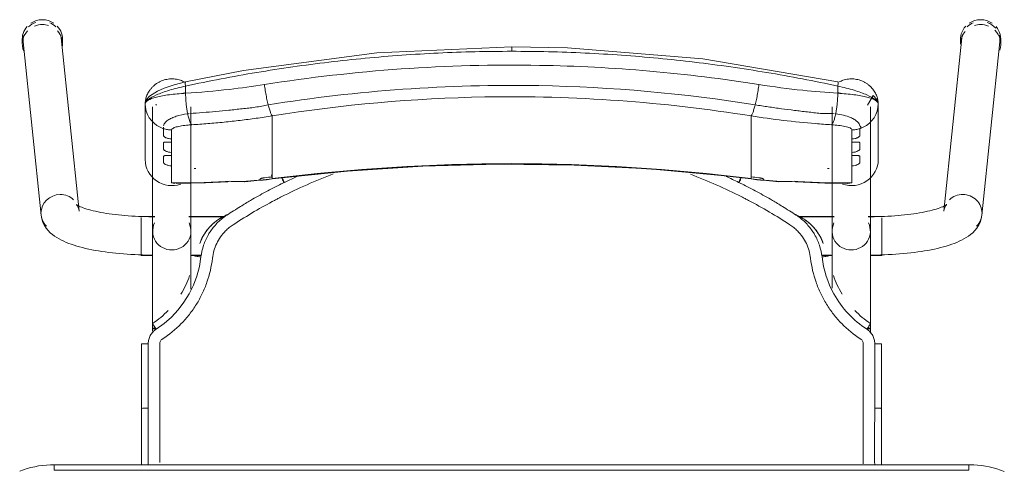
# Model space of a CAD drawing. Header units: metres. Extents: x 3 to 42.2, y -72.9 to -48.7.
# Tile 119 of 189: x 36.784 to 37.316, y -54.584 to -54.341. Entities that reach past the tile are written whole.
import ezdxf

# ---------------------------------------------------------------- set-up
doc = ezdxf.new("R2010")
doc.units = ezdxf.units.M
doc.layers.add('I-FURN', color=7, linetype='Continuous', lineweight=18)

# ---------------------------------------------------------------- blocks, each defined once
blk = doc.blocks.new('ConjuntoParaAlunoTamanho6 - CJA06_ConjuntoParaAlunoTamanho6-V15-1PAV')
at = {"layer": 'I-FURN', "color": 253, "true_color": 0xaaaaaa}
for p, q in [((-0.2643, 0.29456), (-0.2643, 0.29197)), ((-0.2638, 0.29312), (-0.25413, 0.19969)), ((-0.23354, 0.20182), (-0.24321, 0.29526)), ((-0.24254, 0.29197), (-0.24254, 0.29456)), ((0.24321, 0.29526), (0.23354, 0.20182)), ((0.24254, 0.29456), (0.24254, 0.29197)), ((0.25413, 0.19969), (0.2638, 0.29312)), ((0.2643, 0.29197), (0.2643, 0.29456)), ((-0.1979, 0.25969), (-0.1979, 0.22964)), ((-0.19734, 0.2558), (-0.19665, 0.25395)), ((-0.19385, 0.25812), (-0.19385, 0.19097)), ((-0.19207, 0.25896), (-0.19202, 0.25906)), ((-0.19202, 0.25906), (-0.19192, 0.25949)), ((-0.17315, 0.19097), (-0.17315, 0.25812)), ((0.17315, 0.25812), (0.17315, 0.19097)), ((0.19385, 0.19097), (0.19385, 0.25812)), ((0.19685, 0.25395), (0.19754, 0.2558)), ((0.1981, 0.22964), (0.1981, 0.25969)), ((-0.19665, 0.25395), (-0.1957, 0.25221)), ((-0.1957, 0.25221), (-0.19451, 0.25062)), ((-0.17493, 0.25435), (-0.17437, 0.25441)), ((-0.12923, 0.2438), (-0.12923, 0.25317)), ((0.12943, 0.2438), (0.12943, 0.25317)), ((0.17457, 0.25441), (0.17513, 0.25435)), ((0.19471, 0.25062), (0.1959, 0.25221)), ((0.1959, 0.25221), (0.19685, 0.25395)), ((-0.18366, 0.24073), (-0.18366, 0.23904)), ((-0.12923, 0.24214), (-0.12923, 0.2438)), ((-0.12923, 0.24214), (-0.12923, 0.23653)), ((0.12943, 0.24214), (0.12943, 0.2438)), ((0.12943, 0.24214), (0.12943, 0.23653)), ((0.18386, 0.23904), (0.18386, 0.24073)), ((-0.12923, 0.23653), (-0.12923, 0.23486)), ((-0.12923, 0.23486), (-0.12923, 0.22925)), ((0.12943, 0.23653), (0.12943, 0.23486)), ((0.12943, 0.23486), (0.12943, 0.22925)), ((-0.18366, 0.23345), (-0.18366, 0.23176)), ((-0.12923, 0.22925), (-0.12923, 0.22759)), ((0.12943, 0.22759), (0.12943, 0.22925)), ((0.18386, 0.23176), (0.18386, 0.23345)), ((-0.18366, 0.22617), (-0.18366, 0.21701)), ((-0.12923, 0.22759), (-0.12923, 0.22197)), ((0.12943, 0.22759), (0.12943, 0.22197)), ((0.18386, 0.21701), (0.18386, 0.22617)), ((-0.14414, 0.21757), (-0.12926, 0.21915)), ((-0.12923, 0.22197), (-0.12923, 0.22031)), ((-0.11598, 0.22048), (-0.1227, 0.21732)), ((0.12943, 0.22031), (0.12943, 0.22197)), ((0.12946, 0.21915), (0.14434, 0.21757)), ((-0.18366, 0.21701), (-0.1818, 0.21679)), ((0.17944, 0.21689), (0.18173, 0.21678)), ((-0.19271, 0.19894), (-0.2, 0.19894)), ((-0.2, 0.19844), (-0.2, 0.19411)), ((-0.19271, 0.19879), (-0.19385, 0.19879)), ((-0.19385, 0.19879), (-0.19385, 0.19845)), ((-0.19385, 0.19845), (-0.19385, 0.19764)), ((-0.15474, 0.19894), (-0.17429, 0.19894)), ((-0.15494, 0.19879), (-0.17429, 0.19879)), ((0.17429, 0.19894), (0.15474, 0.19894)), ((0.17429, 0.19879), (0.15494, 0.19879)), ((0.2, 0.19894), (0.19271, 0.19894)), ((0.19385, 0.19879), (0.19271, 0.19879)), ((0.19385, 0.19845), (0.19385, 0.19879)), ((0.19385, 0.19764), (0.19385, 0.19845)), ((0.2, 0.1938), (0.2, 0.19814)), ((-0.2, 0.19393), (-0.2, 0.17922)), ((-0.19385, 0.19367), (-0.19385, 0.1916)), ((0.19385, 0.1916), (0.19385, 0.19367)), ((0.2, 0.17794), (0.2, 0.19364)), ((-0.19385, 0.18688), (-0.19385, 0.18582)), ((0.19385, 0.18582), (0.19385, 0.18688)), ((-0.19385, 0.18371), (-0.19385, 0.1851)), ((0.19385, 0.18371), (0.19385, 0.1851)), ((-0.2, 0.17916), (-0.2, 0.17794)), ((-0.2, 0.17794), (-0.19377, 0.17794)), ((-0.19385, 0.17809), (-0.19385, 0.17951)), ((-0.17323, 0.17794), (-0.1676, 0.17794)), ((-0.17268, 0.17809), (-0.16757, 0.17809)), ((0.16757, 0.17809), (0.17268, 0.17809)), ((0.1676, 0.17794), (0.17323, 0.17794)), ((0.19377, 0.17794), (0.2, 0.17794)), ((0.19385, 0.17809), (0.19385, 0.17951)), ((-0.19385, 0.13857), (-0.19385, 0.13695)), ((0.19385, 0.13604), (0.19385, 0.13857)), ((-0.19983, 0.13021), (-0.19982, 0.0953)), ((0.19983, 0.13021), (0.19982, 0.0953)), ((-0.19982, 0.06488), (-0.19982, 0.0953)), ((-0.19982, 0.0953), (-0.19982, 0.09529)), ((-0.19623, 0.09556), (-0.19738, 0.09554)), ((0.19982, 0.06497), (0.19982, 0.0953)), ((0.247, 0.06497), (-0.247, 0.06497)), ((-0.247, 0.06497), (-0.247, 0.06197)), ((0.247, 0.06497), (-0.247, 0.06497)), ((0.247, 0.06497), (0.247, 0.06197))]:
    blk.add_line(p, q, dxfattribs=at)
at = {"layer": 'I-FURN', "color": 253, "true_color": 0xaaaaaa, "flags": 128}
for points in [[(0.0001, 0.2904), (-0.07267, 0.28721), (-0.14486, 0.2777), (-0.17603, 0.27161)], [(0.17623, 0.27161), (0.10331, 0.28398), (0.03018, 0.28985), (0.0001, 0.2904)], [(-0.17603, 0.27161), (-0.18218, 0.26997), (-0.18761, 0.26812), (-0.19131, 0.26652), (-0.19557, 0.2639), (-0.19708, 0.26226), (-0.19765, 0.26113), (-0.1979, 0.25971)], [(-0.17607, 0.26928), (-0.17607, 0.26831), (-0.17607, 0.26734), (-0.17607, 0.26637), (-0.17607, 0.2654)], [(0.17627, 0.2654), (0.17627, 0.26637), (0.17627, 0.26734), (0.17627, 0.26831), (0.17627, 0.26928)], [(0.1981, 0.25971), (0.19792, 0.26092), (0.19739, 0.26208), (0.1954, 0.2642), (0.19227, 0.25896)], [(-0.1979, 0.24468), (-0.1979, 0.2522), (-0.1979, 0.25971)], [(-0.1979, 0.25969), (-0.19776, 0.25773), (-0.19734, 0.2558)], [(-0.1979, 0.25969), (-0.1979, 0.25218), (-0.1979, 0.24467), (-0.1979, 0.23715), (-0.1979, 0.22964)], [(0.19754, 0.2558), (0.19796, 0.25773), (0.1981, 0.25969)], [(0.1981, 0.25971), (0.1981, 0.2522), (0.1981, 0.24468)], [(0.1981, 0.22964), (0.1981, 0.23715), (0.1981, 0.24467), (0.1981, 0.25218), (0.1981, 0.25969)], [(-0.19451, 0.25062), (-0.19311, 0.2492), (-0.19152, 0.24799)], [(0.19172, 0.24799), (0.19331, 0.2492), (0.19471, 0.25062)], [(-0.19152, 0.24799), (-0.18977, 0.24701), (-0.1879, 0.24628)], [(-0.1879, 0.24243), (-0.1879, 0.24339), (-0.1879, 0.24435), (-0.1879, 0.24532), (-0.1879, 0.24628)], [(-0.18366, 0.24561), (-0.18366, 0.24439), (-0.18366, 0.24317), (-0.18366, 0.24195), (-0.18366, 0.24073)], [(0.18386, 0.24073), (0.18386, 0.24195), (0.18386, 0.24317), (0.18386, 0.24439), (0.18386, 0.24561)], [(0.1881, 0.24628), (0.18997, 0.24701), (0.19172, 0.24799)], [(0.1881, 0.24628), (0.1881, 0.24532), (0.1881, 0.24435), (0.1881, 0.24339), (0.1881, 0.24243)], [(-0.1879, 0.23515), (-0.1879, 0.23603), (-0.1879, 0.23692), (-0.1879, 0.2378), (-0.1879, 0.23868)], [(-0.18366, 0.23904), (-0.18366, 0.23764), (-0.18366, 0.23624), (-0.18366, 0.23485), (-0.18366, 0.23345)], [(0.18386, 0.23345), (0.18386, 0.23485), (0.18386, 0.23624), (0.18386, 0.23764), (0.18386, 0.23904)], [(0.1881, 0.23868), (0.1881, 0.2378), (0.1881, 0.23692), (0.1881, 0.23603), (0.1881, 0.23515)], [(-0.1879, 0.22787), (-0.1879, 0.22876), (-0.1879, 0.22964), (-0.1879, 0.23052), (-0.1879, 0.23141)], [(-0.18366, 0.23176), (-0.18366, 0.23036), (-0.18366, 0.22897), (-0.18366, 0.22757), (-0.18366, 0.22617)], [(0.18386, 0.22617), (0.18386, 0.22757), (0.18386, 0.22897), (0.18386, 0.23036), (0.18386, 0.23176)], [(0.1881, 0.23141), (0.1881, 0.23052), (0.1881, 0.22964), (0.1881, 0.22876), (0.1881, 0.22787)], [(-0.12926, 0.21915), (-0.08865, 0.22342), (-0.0479, 0.2261), (-0.00707, 0.22717), (0.03376, 0.22666), (0.07455, 0.22454), (0.11521, 0.22083), (0.12946, 0.21915)], [(-0.1359, 0.2187), (-0.1359, 0.21878), (-0.1359, 0.21886), (-0.1359, 0.21893), (-0.1359, 0.21901)], [(-0.12923, 0.22031), (-0.12923, 0.22007), (-0.12923, 0.21984), (-0.12923, 0.21961), (-0.12923, 0.21937)], [(0.12943, 0.21937), (0.12943, 0.21961), (0.12943, 0.21984), (0.12943, 0.22007), (0.12943, 0.22031)], [(0.1361, 0.21901), (0.1361, 0.21893), (0.1361, 0.21886), (0.1361, 0.21878), (0.1361, 0.2187)], [(-0.18111, 0.21677), (-0.16533, 0.21701), (-0.15331, 0.21761)], [(0.15351, 0.21761), (0.16928, 0.2169), (0.18131, 0.21677)], [(0.18173, 0.21678), (0.18279, 0.21686), (0.18386, 0.21701)], [(-0.23354, 0.20182), (-0.23373, 0.20287), (-0.23403, 0.20376), (-0.23437, 0.20445), (-0.23469, 0.20492), (-0.23492, 0.20521), (-0.23505, 0.20534), (-0.23507, 0.20536)], [(-0.23507, 0.20536), (-0.23501, 0.20531), (-0.23482, 0.20518), (-0.23451, 0.20499), (-0.23408, 0.20476), (-0.23355, 0.20449), (-0.23291, 0.2042), (-0.23217, 0.20389), (-0.23133, 0.20358), (-0.23041, 0.20326), (-0.22941, 0.20294), (-0.22832, 0.20262), (-0.22717, 0.2023), (-0.22594, 0.20199), (-0.22464, 0.20169), (-0.22328, 0.2014), (-0.22186, 0.20112), (-0.22039, 0.20086), (-0.21886, 0.2006), (-0.21729, 0.20036), (-0.21567, 0.20014), (-0.214, 0.19993), (-0.2123, 0.19973), (-0.21057, 0.19956), (-0.2088, 0.1994), (-0.207, 0.19926), (-0.20518, 0.19913), (-0.20334, 0.19903), (-0.20148, 0.19894), (-0.19961, 0.19888), (-0.19772, 0.19883), (-0.19583, 0.1988), (-0.19394, 0.19879), (-0.19385, 0.19879)], [(0.23507, 0.20536), (0.23501, 0.20531), (0.23482, 0.20518), (0.23451, 0.20499), (0.23408, 0.20476), (0.23355, 0.20449), (0.23291, 0.2042), (0.23217, 0.20389), (0.23133, 0.20358), (0.23041, 0.20326), (0.22941, 0.20294), (0.22832, 0.20262), (0.22717, 0.2023), (0.22594, 0.20199), (0.22464, 0.20169), (0.22328, 0.2014), (0.22186, 0.20112), (0.22039, 0.20086), (0.21886, 0.2006), (0.21729, 0.20036), (0.21567, 0.20014), (0.214, 0.19993), (0.2123, 0.19973), (0.21057, 0.19956), (0.2088, 0.1994), (0.207, 0.19926), (0.20518, 0.19913), (0.20334, 0.19903), (0.20148, 0.19894), (0.19961, 0.19888), (0.19772, 0.19883), (0.19583, 0.1988), (0.19394, 0.19879), (0.19385, 0.19879)], [(0.23354, 0.20182), (0.23373, 0.20287), (0.23403, 0.20376), (0.23437, 0.20445), (0.23469, 0.20492), (0.23492, 0.20521), (0.23505, 0.20534), (0.23507, 0.20536)], [(-0.25413, 0.19969), (-0.25375, 0.19762), (-0.25311, 0.19572), (-0.25226, 0.19403), (-0.25129, 0.19256), (-0.25023, 0.19128), (-0.24913, 0.19017), (-0.24799, 0.18919), (-0.24683, 0.18832), (-0.24563, 0.18753), (-0.24441, 0.18681), (-0.24316, 0.18615), (-0.24188, 0.18553), (-0.24055, 0.18496), (-0.23919, 0.18441), (-0.23778, 0.1839), (-0.23633, 0.18341), (-0.23483, 0.18295), (-0.2333, 0.18251), (-0.23171, 0.1821), (-0.23008, 0.1817), (-0.22841, 0.18133), (-0.2267, 0.18098), (-0.22495, 0.18064), (-0.22315, 0.18033), (-0.22132, 0.18004), (-0.21946, 0.17976), (-0.21756, 0.17951), (-0.21562, 0.17928), (-0.21366, 0.17906), (-0.21168, 0.17887), (-0.20967, 0.1787), (-0.20763, 0.17855), (-0.20558, 0.17842), (-0.20352, 0.17831), (-0.20144, 0.17823), (-0.19935, 0.17816), (-0.19725, 0.17811), (-0.19515, 0.17809), (-0.19385, 0.17809)], [(0.25413, 0.19969), (0.25375, 0.19762), (0.25311, 0.19572), (0.25226, 0.19403), (0.25129, 0.19256), (0.25023, 0.19128), (0.24913, 0.19017), (0.24799, 0.18919), (0.24683, 0.18832), (0.24563, 0.18753), (0.24441, 0.18681), (0.24316, 0.18615), (0.24188, 0.18553), (0.24055, 0.18496), (0.23919, 0.18441), (0.23778, 0.1839), (0.23633, 0.18341), (0.23483, 0.18295), (0.2333, 0.18251), (0.23171, 0.1821), (0.23008, 0.1817), (0.22841, 0.18133), (0.2267, 0.18098), (0.22495, 0.18064), (0.22315, 0.18033), (0.22132, 0.18004), (0.21946, 0.17976), (0.21756, 0.17951), (0.21562, 0.17928), (0.21366, 0.17906), (0.21168, 0.17887), (0.20967, 0.1787), (0.20763, 0.17855), (0.20558, 0.17842), (0.20352, 0.17831), (0.20144, 0.17823), (0.19935, 0.17816), (0.19725, 0.17811), (0.19515, 0.17809), (0.19385, 0.17809)], [(-0.19385, 0.13857), (-0.19385, 0.14057), (-0.19385, 0.14257), (-0.19385, 0.14457), (-0.19385, 0.14656), (-0.19385, 0.14855), (-0.19385, 0.15053), (-0.19385, 0.15249), (-0.19385, 0.15444), (-0.19385, 0.15637), (-0.19385, 0.15827), (-0.19385, 0.16015), (-0.19385, 0.162), (-0.19385, 0.16382), (-0.19385, 0.1656), (-0.19385, 0.16735), (-0.19385, 0.16905), (-0.19385, 0.17071), (-0.19385, 0.17233), (-0.19385, 0.1739), (-0.19385, 0.17541), (-0.19385, 0.17687), (-0.19385, 0.17828), (-0.19385, 0.17963), (-0.19385, 0.18092), (-0.19385, 0.18215), (-0.19385, 0.18331), (-0.19385, 0.18441), (-0.19385, 0.18544), (-0.19385, 0.1864), (-0.19385, 0.18729), (-0.19385, 0.1881), (-0.19385, 0.18885), (-0.19385, 0.18951), (-0.19385, 0.19011), (-0.19385, 0.19062), (-0.19385, 0.19097)], [(-0.17315, 0.19097), (-0.17315, 0.19051), (-0.17315, 0.18998), (-0.17315, 0.18937), (-0.17315, 0.18869), (-0.17315, 0.18793), (-0.17315, 0.1871), (-0.17315, 0.18619), (-0.17315, 0.18522), (-0.17315, 0.18417), (-0.17315, 0.18306), (-0.17315, 0.18188), (-0.17315, 0.18064), (-0.17315, 0.17934), (-0.17315, 0.17798), (-0.17315, 0.17656), (-0.17315, 0.17508), (-0.17315, 0.17355), (-0.17315, 0.17198), (-0.17315, 0.17035), (-0.17315, 0.16868), (-0.17315, 0.16696), (-0.17315, 0.16521), (-0.17315, 0.16342), (-0.17315, 0.16159), (-0.17315, 0.15974)], [(0.17315, 0.16015), (0.17315, 0.162), (0.17315, 0.16382), (0.17315, 0.1656), (0.17315, 0.16735), (0.17315, 0.16905), (0.17315, 0.17071), (0.17315, 0.17233), (0.17315, 0.1739), (0.17315, 0.17541), (0.17315, 0.17687), (0.17315, 0.17828), (0.17315, 0.17963), (0.17315, 0.18092), (0.17315, 0.18215), (0.17315, 0.18331), (0.17315, 0.18441), (0.17315, 0.18544), (0.17315, 0.1864), (0.17315, 0.18729), (0.17315, 0.1881), (0.17315, 0.18885), (0.17315, 0.18951), (0.17315, 0.19011), (0.17315, 0.19062), (0.17315, 0.19097)], [(0.19385, 0.19097), (0.19385, 0.19051), (0.19385, 0.18998), (0.19385, 0.18937), (0.19385, 0.18869), (0.19385, 0.18793), (0.19385, 0.1871), (0.19385, 0.18619), (0.19385, 0.18522), (0.19385, 0.18417), (0.19385, 0.18306), (0.19385, 0.18188), (0.19385, 0.18064), (0.19385, 0.17934), (0.19385, 0.17798), (0.19385, 0.17656), (0.19385, 0.17508), (0.19385, 0.17355), (0.19385, 0.17198), (0.19385, 0.17035), (0.19385, 0.16868), (0.19385, 0.16696), (0.19385, 0.16521), (0.19385, 0.16342), (0.19385, 0.16159), (0.19385, 0.15974), (0.19385, 0.15785), (0.19385, 0.15594), (0.19385, 0.15401), (0.19385, 0.15206), (0.19385, 0.15009), (0.19385, 0.14811), (0.19385, 0.14612), (0.19385, 0.14413), (0.19385, 0.14213), (0.19385, 0.14013), (0.19385, 0.13857)], [(-0.16841, 0.18438), (-0.16841, 0.18437), (-0.16841, 0.18435), (-0.16841, 0.18434), (-0.16841, 0.18432)], [(0.16841, 0.18432), (0.16841, 0.18434), (0.16841, 0.18435), (0.16841, 0.18437), (0.16841, 0.18438)], [(-0.16774, 0.17706), (-0.16861, 0.17188), (-0.16997, 0.16679), (-0.17181, 0.16185), (-0.17415, 0.15713), (-0.17693, 0.15265), (-0.18013, 0.14846), (-0.18374, 0.14461), (-0.18771, 0.14113), (-0.19199, 0.13805)], [(-0.19623, 0.13025), (-0.19623, 0.12331), (-0.19623, 0.11637), (-0.19623, 0.10942), (-0.19623, 0.10249), (-0.19623, 0.09556)], [(0.19623, 0.13025), (0.19623, 0.12639), (0.19623, 0.12254), (0.19623, 0.11868), (0.19623, 0.11483), (0.19623, 0.11097), (0.19623, 0.10712), (0.19623, 0.10327), (0.19623, 0.09941), (0.19623, 0.09556)], [(-0.19738, 0.09554), (-0.19841, 0.0955), (-0.1992, 0.09544), (-0.19969, 0.09537), (-0.19982, 0.0953)], [(-0.247, 0.06497), (-0.24912, 0.06492), (-0.25124, 0.0648), (-0.25334, 0.06459), (-0.25544, 0.06429), (-0.25753, 0.06391), (-0.2596, 0.06345), (-0.26165, 0.0629), (-0.26367, 0.06228), (-0.26567, 0.06157)], [(0.2662, 0.06136), (0.26421, 0.06209), (0.2622, 0.06274), (0.26015, 0.06331), (0.25809, 0.06379), (0.25601, 0.0642), (0.25391, 0.06451), (0.25181, 0.06475), (0.24969, 0.0649), (0.24757, 0.06496), (0.247, 0.06497)], [(0.247, 0.06197), (0.1235, 0.06197), (0, 0.06197), (-0.1235, 0.06197), (-0.247, 0.06197)], [(-0.247, 0.06197), (-0.1235, 0.06197), (0, 0.06197), (0.1235, 0.06197), (0.247, 0.06197)]]:
    blk.add_lwpolyline(points, dxfattribs=at)
at = {"layer": 'I-FURN', "color": 253, "true_color": 0xaaaaaa}
for centre, major_axis, ratio, start_param, end_param in [((-0.25351, 0.29419), (0.01029, 0.00107), 0.967158, 1.815725, 2.256389), ((-0.25342, 0.29456), (0.01088, 0), 0.965926, 1.570796, 2.185058), ((-0.25342, 0.29456), (0.01088, 0), 0.965926, 0.959427, 1.570796), ((-0.25351, 0.29419), (0.01029, 0.00107), 0.967158, 0.685592, 1.060105), ((0.25351, 0.29419), (-0.01029, 0.00107), 0.967158, 5.223081, 5.597593), ((0.25342, 0.29456), (0.01088, 0), 0.965926, 1.570796, 2.182166), ((0.25342, 0.29456), (-0.01088, 0), 0.965926, 4.098128, 4.712389), ((0.25351, 0.29419), (-0.01029, 0.00107), 0.967158, 3.921544, 4.46746), ((-0.25342, 0.29197), (0.01088, 0), 0.965926, 2.404268, 3.526261), ((-0.25342, 0.29456), (0.01088, 0), 0.965926, 2.438822, 3.243525), ((-0.25342, 0.29197), (0.01088, 0), 0.965926, 1.570796, 1.965237), ((-0.25342, 0.29197), (0.01088, 0), 0.965926, 1.257624, 1.559899), ((-0.25342, 0.29456), (0.01088, 0), 0.965926, 6.170166, 7.020457), ((-0.25342, 0.29197), (0.01088, 0), 0.965926, 6.182855, 7.015454), ((0.25342, 0.29456), (0.01088, 0), 0.965926, 2.404321, 3.312013), ((0.25342, 0.29197), (0.01088, 0), 0.965926, 2.446266, 3.141593), ((0.25342, 0.29197), (0.01088, 0), 0.965926, 1.581694, 1.883969), ((0.25342, 0.29197), (0.01088, 0), 0.965926, 1.176355, 1.570796), ((0.25342, 0.29197), (0.01088, 0), 0.965926, 5.959867, 7.062609), ((0.25342, 0.29456), (0.01088, 0), 0.965926, 6.052088, 6.985956), ((-0.25351, 0.29419), (0.01029, 0.00107), 0.967158, 2.780211, 3.141593), ((-0.25351, 0.29419), (0.01029, 0.00107), 0.967158, 6.18338, 6.464028), ((0.25351, 0.29419), (-0.01029, 0.00107), 0.967158, 6.102343, 6.382991), ((0.25351, 0.29419), (-0.01029, 0.00107), 0.967158, 3.141593, 3.502975), ((-0.1835, 0.22964), (-0.0144, 0), 0.978148, 0, 1.909658), ((0.0001, -0.77159), (1.0211, 0), 0.978148, 1.443771, 1.697822), ((0.0001, -0.77117), (1.0209, 0), 0.978148, 1.443771, 1.697822), ((0.1837, 0.22964), (0.0144, 0), 0.978148, 4.362105, 6.283185), ((-0.17927, 0.60128), (0.385, 0), 0.978148, 4.732926, 4.735013), ((0.17947, 0.60128), (0.385, 0), 0.978148, 4.689765, 4.691852), ((-0.17927, 0.60263), (0.395, 0), 0.978148, 4.801491, 4.822541), ((-0.17927, 0.60356), (0.395, 0), 0.978148, 4.828782, 4.839414), ((-0.17927, 0.60221), (0.3948, 0), 0.978148, 4.828842, 4.839414), ((-0.1305, 0.22908), (-0.00124, 0.00992), 0.026339, 2.463316, 2.789234), ((0.17947, 0.60356), (0.395, 0), 0.978148, 4.585364, 4.595996), ((0.17947, 0.60221), (0.3948, 0), 0.978148, 4.585364, 4.595936), ((0.17947, 0.60263), (0.395, 0), 0.978148, 4.602237, 4.623287), ((-0.17927, 0.60336), (0.395, 0), 0.978148, 4.701279, 4.780293), ((-0.14501, 0.22754), (-0.00087, 0.00996), 0.018501, 2.957526, 3.350225), ((0.14521, 0.22754), (0.00087, 0.00996), 0.018501, 2.93296, 3.325659), ((0.17947, 0.60336), (0.395, 0), 0.978148, 4.644485, 4.723499), ((-0.24383, 0.20075), (0.01029, 0.00107), 0.967158, 1.470991, 3.041787), ((-0.24383, 0.20075), (0.01029, 0.00107), 0.967158, 0.685592, 1.470991), ((0.24383, 0.20075), (-0.01029, 0.00107), 0.967158, 4.812195, 5.597593), ((0.24383, 0.20075), (-0.01029, 0.00107), 0.967158, 3.241398, 4.812195), ((-0.24383, 0.20075), (0.01029, 0.00107), 0.967158, 3.041787, 3.827185), ((0.24383, 0.20075), (-0.01029, 0.00107), 0.967158, 2.456, 3.241398), ((-0.1835, 0.19097), (0.01035, 0), 0.978148, 2.686587, 4.712389), ((-0.1835, 0.19097), (0.01035, 0), 0.978148, 4.712389, 6.738191), ((0.1835, 0.19097), (0.01035, 0), 0.978148, 2.686587, 4.712389), ((0.1835, 0.19097), (0.01035, 0), 0.978148, 4.712389, 6.738191), ((-0.1835, 0.13857), (0.01035, 0), 0.069756, 2.648425, 3.665191), ((0.1835, 0.13857), (0.01035, 0), 0.069756, 5.759587, 6.776353)]:
    blk.add_ellipse(centre, major_axis=major_axis, ratio=ratio, start_param=start_param, end_param=end_param, dxfattribs=at)
for points in [[(-0.01972, 0.28779), (-0.02633, 0.28763), (-0.03293, 0.2874), (-0.03953, 0.28708)], [(0.0001, 0.28802), (-0.00651, 0.28802), (-0.01312, 0.28795), (-0.01972, 0.28779)], [(0.0001, 0.29036), (0.0001, 0.29029), (0.0001, 0.29001), (0.0001, 0.28916), (0.0001, 0.28841), (0.0001, 0.28802)], [(0.01992, 0.28779), (0.01332, 0.28795), (0.00671, 0.28802), (0.0001, 0.28802)], [(0.03973, 0.28708), (0.03313, 0.2874), (0.02653, 0.28763), (0.01992, 0.28779)], [(-0.09864, 0.28217), (-0.10517, 0.28139), (-0.11169, 0.28054), (-0.11819, 0.27961)], [(-0.07901, 0.28427), (-0.08557, 0.28365), (-0.09211, 0.28295), (-0.09864, 0.28217)], [(-0.05929, 0.28591), (-0.06588, 0.28544), (-0.07245, 0.28489), (-0.07901, 0.28427)], [(-0.03953, 0.28708), (-0.04612, 0.28677), (-0.05271, 0.28638), (-0.05929, 0.28591)], [(0.0595, 0.28591), (0.05292, 0.28638), (0.04633, 0.28677), (0.03973, 0.28708)], [(0.07921, 0.28427), (0.07265, 0.28489), (0.06608, 0.28544), (0.0595, 0.28591)], [(0.09885, 0.28217), (0.09232, 0.28294), (0.08577, 0.28365), (0.07921, 0.28427)], [(0.11839, 0.27961), (0.11189, 0.28054), (0.10538, 0.28139), (0.09885, 0.28217)], [(-0.13762, 0.27661), (-0.14407, 0.27553), (-0.15051, 0.27438), (-0.15692, 0.27316)], [(-0.11819, 0.27961), (-0.12468, 0.27869), (-0.13116, 0.27768), (-0.13762, 0.27661)], [(0.13782, 0.27661), (0.13136, 0.27768), (0.12489, 0.27868), (0.11839, 0.27961)], [(0.15712, 0.27316), (0.15071, 0.27438), (0.14427, 0.27553), (0.13782, 0.27661)], [(-0.15692, 0.27316), (-0.16332, 0.27194), (-0.16971, 0.27065), (-0.17607, 0.26928)], [(0.17627, 0.26928), (0.16991, 0.27065), (0.16353, 0.27194), (0.15712, 0.27316)], [(0.17627, 0.26928), (0.17633, 0.26966), (0.17642, 0.27037), (0.17644, 0.2712), (0.17636, 0.27149), (0.1763, 0.27156)], [(-0.13346, 0.2701), (-0.13339, 0.26956), (-0.13324, 0.26848), (-0.133, 0.26684), (-0.13272, 0.2652), (-0.13242, 0.26359), (-0.13211, 0.26203), (-0.13178, 0.26053), (-0.13155, 0.25959), (-0.13144, 0.25914)], [(0.13164, 0.25914), (0.13175, 0.25959), (0.13198, 0.26053), (0.13231, 0.26203), (0.13262, 0.26359), (0.13292, 0.2652), (0.1332, 0.26684), (0.13344, 0.26848), (0.13359, 0.26956), (0.13366, 0.2701)], [(-0.17607, 0.2654), (-0.17914, 0.26523), (-0.18504, 0.2647), (-0.19219, 0.26337), (-0.19682, 0.26165), (-0.1979, 0.26035), (-0.1979, 0.25969)], [(-0.17609, 0.26577), (-0.17669, 0.26561), (-0.17729, 0.26545), (-0.17789, 0.26529)], [(-0.17607, 0.2654), (-0.17606, 0.26498), (-0.17604, 0.26413), (-0.17598, 0.26285), (-0.1759, 0.26156), (-0.17579, 0.26028), (-0.17566, 0.25902), (-0.17551, 0.25778), (-0.17533, 0.25659), (-0.17514, 0.25544), (-0.175, 0.25471), (-0.17493, 0.25435)], [(0.17513, 0.25435), (0.1752, 0.25471), (0.17534, 0.25544), (0.17553, 0.25659), (0.17571, 0.25778), (0.17586, 0.25902), (0.17599, 0.26028), (0.1761, 0.26156), (0.17618, 0.26285), (0.17624, 0.26413), (0.17626, 0.26498), (0.17627, 0.2654)], [(0.1981, 0.25969), (0.1981, 0.26035), (0.19703, 0.26165), (0.19239, 0.26338), (0.18523, 0.2647), (0.17934, 0.26523), (0.17627, 0.2654)], [(0.17811, 0.26528), (0.17751, 0.26545), (0.1769, 0.26561), (0.17629, 0.26577)], [(-0.12923, 0.25317), (-0.12932, 0.25327), (-0.1295, 0.25353), (-0.1298, 0.25409), (-0.13011, 0.25481), (-0.13044, 0.25568), (-0.13077, 0.2567), (-0.1311, 0.25786), (-0.13133, 0.2587), (-0.13144, 0.25914)], [(0.12943, 0.25317), (0.12952, 0.25327), (0.1297, 0.25353), (0.13, 0.25409), (0.13031, 0.25481), (0.13064, 0.25568), (0.13097, 0.2567), (0.1313, 0.25786), (0.13153, 0.2587), (0.13164, 0.25914)], [(-0.17493, 0.25435), (-0.17484, 0.25392), (-0.17465, 0.25308), (-0.17435, 0.25195), (-0.17403, 0.25093), (-0.17369, 0.25006), (-0.17335, 0.24934), (-0.173, 0.24877), (-0.17277, 0.2485), (-0.17265, 0.2484)], [(-0.15095, 0.25026), (-0.1524, 0.2501), (-0.15385, 0.24995), (-0.1553, 0.2498)], [(-0.14661, 0.25076), (-0.14806, 0.25058), (-0.14951, 0.25042), (-0.15095, 0.25026)], [(-0.14226, 0.2513), (-0.14371, 0.25111), (-0.14516, 0.25093), (-0.14661, 0.25076)], [(0.17285, 0.2484), (0.17297, 0.2485), (0.1732, 0.24877), (0.17355, 0.24934), (0.17389, 0.25006), (0.17423, 0.25093), (0.17455, 0.25195), (0.17485, 0.25308), (0.17504, 0.25392), (0.17513, 0.25435)], [(-0.1879, 0.24628), (-0.18756, 0.24617), (-0.18687, 0.24599), (-0.18581, 0.24578), (-0.18474, 0.24565), (-0.18402, 0.24561), (-0.18366, 0.24561)], [(-0.16398, 0.24902), (-0.16687, 0.24878), (-0.16977, 0.24858), (-0.17265, 0.2484)], [(-0.15964, 0.24939), (-0.16109, 0.24926), (-0.16254, 0.24913), (-0.16398, 0.24902)], [(-0.1553, 0.2498), (-0.15675, 0.24966), (-0.15819, 0.24952), (-0.15964, 0.24939)], [(0.18386, 0.24561), (0.18422, 0.24561), (0.18494, 0.24565), (0.18601, 0.24578), (0.18707, 0.24599), (0.18776, 0.24617), (0.1881, 0.24628)], [(-0.1359, 0.21901), (-0.1359, 0.21905), (-0.13586, 0.21912), (-0.13573, 0.21923), (-0.13549, 0.21935), (-0.13518, 0.21946), (-0.13479, 0.21957), (-0.13436, 0.21967), (-0.1339, 0.21974), (-0.13357, 0.21979), (-0.1334, 0.21981)], [(-0.13585, 0.2186), (-0.13587, 0.21862), (-0.13589, 0.21865), (-0.1359, 0.21868), (-0.1359, 0.2187)], [(-0.09625, 0.22184), (-0.10584, 0.21825), (-0.1152, 0.21414), (-0.12434, 0.2095)], [(-0.12335, 0.21813), (-0.12356, 0.21856), (-0.12377, 0.21898), (-0.12395, 0.21936)], [(-0.12289, 0.21723), (-0.12304, 0.21753), (-0.12319, 0.21783), (-0.12334, 0.21813)], [(0.12434, 0.2095), (0.11529, 0.21408), (0.10607, 0.21814), (0.09666, 0.22168)], [(0.11594, 0.2205), (0.11821, 0.21947), (0.12046, 0.21841), (0.1227, 0.21732)], [(0.1227, 0.21732), (0.12291, 0.21776), (0.12336, 0.21866), (0.12377, 0.21945), (0.12395, 0.2198)], [(0.12334, 0.21813), (0.12319, 0.21783), (0.12304, 0.21753), (0.12289, 0.21723)], [(0.12395, 0.21936), (0.12377, 0.21898), (0.12356, 0.21856), (0.12335, 0.21813)], [(0.1336, 0.21981), (0.13377, 0.21979), (0.1341, 0.21974), (0.13456, 0.21967), (0.13499, 0.21957), (0.13538, 0.21946), (0.13569, 0.21935), (0.13593, 0.21923), (0.13606, 0.21912), (0.1361, 0.21905), (0.1361, 0.21901)], [(0.1361, 0.2187), (0.1361, 0.21868), (0.13609, 0.21865), (0.13607, 0.21862), (0.13605, 0.2186)], [(-0.15397, 0.21772), (-0.15349, 0.21752), (-0.153, 0.21758), (-0.15247, 0.21788)], [(-0.15247, 0.21788), (-0.15113, 0.21782), (-0.1484, 0.21775), (-0.14556, 0.21776), (-0.14412, 0.21779)], [(-0.12436, 0.21651), (-0.12717, 0.21512), (-0.13276, 0.21224), (-0.13826, 0.20916), (-0.14098, 0.20758)], [(-0.1227, 0.21732), (-0.12297, 0.21719), (-0.12353, 0.21692), (-0.12408, 0.21665), (-0.12436, 0.21651)], [(0.12436, 0.21651), (0.12408, 0.21665), (0.12353, 0.21692), (0.12297, 0.21719), (0.1227, 0.21732)], [(0.14098, 0.20758), (0.13826, 0.20916), (0.13276, 0.21224), (0.12717, 0.21512), (0.12436, 0.21651)], [(0.14432, 0.21779), (0.14576, 0.21776), (0.1486, 0.21775), (0.15133, 0.21782), (0.15267, 0.21788)], [(0.15267, 0.21788), (0.1532, 0.21758), (0.15369, 0.21752), (0.15417, 0.21772)], [(-0.12798, 0.20762), (-0.13157, 0.20574), (-0.13889, 0.20168), (-0.14651, 0.19698), (-0.1504, 0.19445)], [(-0.14098, 0.20758), (-0.14188, 0.20704), (-0.14368, 0.20597), (-0.14546, 0.20487), (-0.14635, 0.20432)], [(-0.12434, 0.2095), (-0.12494, 0.2092), (-0.12615, 0.20858), (-0.12737, 0.20794), (-0.12798, 0.20762)], [(0.12798, 0.20762), (0.12738, 0.20794), (0.12617, 0.20857), (0.12495, 0.20919), (0.12434, 0.2095)], [(0.1504, 0.19445), (0.14673, 0.19684), (0.13935, 0.20142), (0.13181, 0.20561), (0.12798, 0.20762)], [(0.14635, 0.20432), (0.14546, 0.20487), (0.14368, 0.20597), (0.14188, 0.20704), (0.14098, 0.20758)], [(-0.14638, 0.20431), (-0.14762, 0.20355), (-0.1501, 0.202), (-0.15256, 0.20043), (-0.15378, 0.19963)], [(0.15378, 0.19963), (0.15256, 0.20043), (0.1501, 0.202), (0.14762, 0.20355), (0.14638, 0.20431)], [(-0.16501, 0.19076), (-0.16447, 0.19151), (-0.16331, 0.19295), (-0.16135, 0.19493), (-0.15919, 0.19669), (-0.15764, 0.19771), (-0.15683, 0.19818)], [(-0.15378, 0.19963), (-0.1555, 0.19851), (-0.15869, 0.19594), (-0.16134, 0.1928), (-0.1625, 0.1911)], [(-0.1568, 0.1982), (-0.15576, 0.1988), (-0.15475, 0.1993), (-0.15376, 0.19971)], [(0.15863, 0.1971), (0.15703, 0.19822), (0.15531, 0.19916), (0.1535, 0.1999)], [(0.15374, 0.19972), (0.15472, 0.19931), (0.15575, 0.19881), (0.1568, 0.1982)], [(0.1625, 0.1911), (0.16134, 0.1928), (0.15869, 0.19594), (0.1555, 0.19851), (0.15378, 0.19963)], [(-0.1504, 0.19445), (-0.15113, 0.19396), (-0.15256, 0.19293), (-0.15386, 0.19174), (-0.15448, 0.19112)], [(0.15448, 0.19112), (0.15386, 0.19174), (0.15256, 0.19292), (0.15114, 0.19396), (0.1504, 0.19445)], [(-0.16371, 0.18924), (-0.16479, 0.18738), (-0.16656, 0.18343), (-0.1675, 0.1792), (-0.16774, 0.17706)], [(-0.1625, 0.1911), (-0.16271, 0.1908), (-0.16313, 0.19018), (-0.16352, 0.18955), (-0.16371, 0.18924)], [(-0.15448, 0.19112), (-0.15645, 0.18912), (-0.15969, 0.18452), (-0.16124, 0.17915), (-0.16156, 0.17636)], [(0.16156, 0.17636), (0.16124, 0.17915), (0.15968, 0.18454), (0.15645, 0.18912), (0.15448, 0.19112)], [(0.16371, 0.18924), (0.16352, 0.18955), (0.16313, 0.19018), (0.16271, 0.1908), (0.1625, 0.1911)], [(0.16774, 0.17706), (0.1675, 0.1792), (0.16656, 0.18343), (0.16479, 0.18738), (0.16371, 0.18924)], [(0.16501, 0.19076), (0.16537, 0.19026), (0.16604, 0.18925), (0.16695, 0.18767), (0.16775, 0.18603), (0.1682, 0.1849), (0.16841, 0.18432)], [(-0.16774, 0.17706), (-0.16823, 0.17712), (-0.16921, 0.17725), (-0.17046, 0.17746), (-0.17128, 0.17766), (-0.17147, 0.17776), (-0.17146, 0.1778)], [(0.17146, 0.1778), (0.17147, 0.17776), (0.17128, 0.17766), (0.17046, 0.17746), (0.16921, 0.17725), (0.16823, 0.17712), (0.16774, 0.17706)], [(-0.17391, 0.16699), (-0.17512, 0.16348), (-0.17671, 0.16011), (-0.17864, 0.15696)], [(0.1786, 0.15703), (0.17667, 0.16018), (0.1751, 0.16355), (0.1739, 0.16704)], [(-0.1854, 0.14823), (-0.18797, 0.14558), (-0.19084, 0.14321), (-0.19391, 0.14119)], [(0.19391, 0.14119), (0.19084, 0.14321), (0.18795, 0.1456), (0.18537, 0.14827)], [(-0.19391, 0.14119), (-0.19393, 0.14119), (-0.19385, 0.14103), (-0.19344, 0.14033), (-0.19278, 0.13928), (-0.19225, 0.13846), (-0.19199, 0.13805)], [(0.19199, 0.13805), (0.19225, 0.13846), (0.19278, 0.13928), (0.19344, 0.14033), (0.19385, 0.14103), (0.19393, 0.14119), (0.19391, 0.14119)], [(-0.19199, 0.13805), (-0.19265, 0.13762), (-0.19383, 0.13663), (-0.19519, 0.13473), (-0.19604, 0.13255), (-0.19622, 0.13104), (-0.19623, 0.13025)], [(0.19623, 0.13025), (0.19622, 0.13104), (0.19604, 0.13255), (0.19519, 0.13473), (0.19383, 0.13663), (0.19265, 0.13762), (0.19199, 0.13805)], [(-0.19623, 0.13025), (-0.19672, 0.13025), (-0.1977, 0.13025), (-0.19891, 0.13024), (-0.19969, 0.13022), (-0.19984, 0.13021), (-0.19982, 0.1302)], [(-0.19982, 0.12147), (-0.19982, 0.12438), (-0.19982, 0.12729), (-0.19982, 0.1302)], [(-0.19982, 0.1302), (-0.19982, 0.12438), (-0.19982, 0.11273), (-0.19982, 0.1011), (-0.19982, 0.09529)], [(-0.18863, 0.13277), (-0.18884, 0.13263), (-0.18922, 0.13231), (-0.18966, 0.1317), (-0.18994, 0.13099), (-0.19, 0.1305), (-0.19, 0.13025)], [(0.19, 0.13025), (0.19, 0.1305), (0.18994, 0.13099), (0.18966, 0.1317), (0.18922, 0.13231), (0.18884, 0.13263), (0.18863, 0.13277)], [(0.19, 0.09555), (0.19, 0.09868), (0.19, 0.10482), (0.19, 0.11314), (0.19, 0.12173), (0.19, 0.1274), (0.19, 0.13025)], [(0.19982, 0.1302), (0.19984, 0.13021), (0.19969, 0.13022), (0.19891, 0.13024), (0.1977, 0.13025), (0.19672, 0.13025), (0.19623, 0.13025)], [(0.19982, 0.1302), (0.19982, 0.12729), (0.19982, 0.12438), (0.19982, 0.12147)], [(0.19982, 0.09529), (0.19982, 0.1011), (0.19982, 0.11273), (0.19982, 0.12438), (0.19982, 0.1302)], [(-0.19982, 0.09528), (-0.19982, 0.1011), (-0.19982, 0.10691), (-0.19982, 0.11273)], [(0.19982, 0.11273), (0.19982, 0.10691), (0.19982, 0.1011), (0.19982, 0.09528)], [(-0.19982, 0.09529), (-0.19982, 0.08515), (-0.19982, 0.07502), (-0.19982, 0.06488)], [(0.19623, 0.09556), (0.19662, 0.09556), (0.19701, 0.09556), (0.19738, 0.09555)], [(0.19738, 0.09555), (0.19775, 0.09554), (0.1981, 0.09553), (0.19841, 0.09551)], [(0.19982, 0.0953), (0.19982, 0.0953), (0.19982, 0.09529), (0.19982, 0.09529)], [(0.19982, 0.06497), (0.19982, 0.07507), (0.19982, 0.08518), (0.19982, 0.09529)], [(-0.19982, 0.06488), (-0.19982, 0.06837), (-0.19982, 0.07185), (-0.19982, 0.07534)], [(0.19982, 0.07534), (0.19982, 0.07188), (0.19982, 0.06842), (0.19982, 0.06497)]]:
    blk.add_open_spline(points, degree=3, dxfattribs=at)
for points, knots in [([(-0.13346, 0.2701), (-0.0847, 0.2778), (0.00519, 0.28415), (0.09466, 0.27626), (0.13366, 0.2701)], [-1, -1, -1, -1, -0.444444, 0, 0, 0, 0]), ([(-0.1979, 0.25971), (-0.1979, 0.26019), (-0.19783, 0.26127), (-0.19747, 0.26287), (-0.19695, 0.2643), (-0.19642, 0.26543), (-0.19585, 0.26637), (-0.19534, 0.26711), (-0.19492, 0.26766), (-0.19447, 0.26819), (-0.19382, 0.2689), (-0.19291, 0.26975), (-0.1919, 0.27053), (-0.19105, 0.27107), (-0.1904, 0.27144), (-0.18973, 0.27177), (-0.18883, 0.27217), (-0.18719, 0.27275), (-0.18474, 0.2732), (-0.18174, 0.27315), (-0.17906, 0.27255), (-0.17745, 0.27187), (-0.17679, 0.27153)], [0, 0, 0, 0, 0.0625, 0.125, 0.15625, 0.1875, 0.21875, 0.234375, 0.25, 0.265625, 0.28125, 0.3125, 0.34375, 0.359375, 0.375, 0.390625, 0.40625, 0.4375, 0.5, 0.5625, 0.625, 0.6721865, 0.6721865, 0.6721865, 0.6721865]), ([(-0.1761, 0.27156), (-0.17616, 0.27149), (-0.17627, 0.27106), (-0.17619, 0.27003), (-0.17607, 0.26928)], [0.625, 0.625, 0.625, 0.625, 0.75, 1, 1, 1, 1]), ([(0.17699, 0.27153), (0.17765, 0.27187), (0.17927, 0.27255), (0.18196, 0.27315), (0.18496, 0.2732), (0.18741, 0.27274), (0.18905, 0.27216), (0.18996, 0.27176), (0.19062, 0.27143), (0.19127, 0.27106), (0.19212, 0.27051), (0.19313, 0.26973), (0.19423, 0.2687), (0.19516, 0.26763), (0.19594, 0.26656), (0.1966, 0.26547), (0.19712, 0.26439), (0.19752, 0.26334), (0.1978, 0.26234), (0.19804, 0.26108), (0.1981, 0.26023), (0.1981, 0.25971)], [0.3275759, 0.3275759, 0.3275759, 0.3275759, 0.375, 0.4375, 0.5, 0.5625, 0.59375, 0.609375, 0.625, 0.640625, 0.65625, 0.6875, 0.71875, 0.75, 0.78125, 0.8125, 0.84375, 0.875, 0.90625, 0.9375, 1, 1, 1, 1]), ([(-0.1979, 0.25971), (-0.1979, 0.26034), (-0.19688, 0.26187), (-0.19282, 0.26411), (-0.18865, 0.26578), (-0.18491, 0.26704), (-0.18064, 0.26823), (-0.1776, 0.26895), (-0.17607, 0.26928)], [0, 0, 0, 0, 0.25, 0.5, 0.625, 0.75, 0.875, 1, 1, 1, 1]), ([(-0.17607, 0.2654), (-0.1682, 0.2659), (-0.154, 0.26716), (-0.13977, 0.2691), (-0.13346, 0.2701)], [-1, -1, -1, -1, -0.444444, 0, 0, 0, 0]), ([(-0.13144, 0.25914), (-0.08343, 0.26683), (0.00512, 0.27318), (0.09323, 0.26529), (0.13164, 0.25914)], [-1, -1, -1, -1, -0.444444, 0, 0, 0, 0]), ([(0.13366, 0.2701), (0.14155, 0.26885), (0.15578, 0.26699), (0.16997, 0.2658), (0.17627, 0.2654)], [-1, -1, -1, -1, -0.444444, 0, 0, 0, 0]), ([(0.17627, 0.26928), (0.1778, 0.26895), (0.18084, 0.26823), (0.1851, 0.26704), (0.18885, 0.26578), (0.19302, 0.26411), (0.19708, 0.26187), (0.1981, 0.26034), (0.1981, 0.25971)], [0, 0, 0, 0, 0.125, 0.25, 0.375, 0.5, 0.75, 1, 1, 1, 1]), ([(-0.1965, 0.2622), (-0.19671, 0.26207), (-0.1971, 0.26176), (-0.19769, 0.26096), (-0.1979, 0.26021), (-0.1979, 0.25971)], [0.75, 0.75, 0.75, 0.75, 0.8125, 0.875, 1, 1, 1, 1]), ([(-0.19421, 0.2626), (-0.1945, 0.26266), (-0.19502, 0.2627), (-0.19554, 0.2626), (-0.19576, 0.26254)], [0.5473049, 0.5473049, 0.5473049, 0.5473049, 0.625, 0.6812684, 0.6812684, 0.6812684, 0.6812684]), ([(0.12943, 0.25317), (0.08224, 0.26075), (-0.00484, 0.26702), (-0.09148, 0.25924), (-0.12923, 0.25317)], [-1, -1, -1, -1, -0.444444, 0, 0, 0, 0]), ([(0.19589, 0.26257), (0.19565, 0.26263), (0.19517, 0.26271), (0.1947, 0.26267), (0.19448, 0.26263)], [0.3140409, 0.3140409, 0.3140409, 0.3140409, 0.375, 0.4333514, 0.4333514, 0.4333514, 0.4333514]), ([(0.1981, 0.25971), (0.1981, 0.26024), (0.19787, 0.26101), (0.19723, 0.26183), (0.19682, 0.26214), (0.1966, 0.26226)], [0, 0, 0, 0, 0.125, 0.1875, 0.25, 0.25, 0.25, 0.25]), ([(-0.17381, 0.25447), (-0.17147, 0.25462), (-0.16677, 0.25497), (-0.1597, 0.25557), (-0.1538, 0.25614), (-0.14908, 0.25663), (-0.14554, 0.25703), (-0.14198, 0.25739), (-0.13843, 0.25782), (-0.13492, 0.25842), (-0.13259, 0.25889), (-0.13144, 0.25914)], [0, 0, 0, 0, 0.166667, 0.333333, 0.5, 0.583333, 0.666667, 0.75, 0.833333, 0.916667, 1, 1, 1, 1]), ([(0.13164, 0.25914), (0.13399, 0.25877), (0.13871, 0.25805), (0.14577, 0.25706), (0.15166, 0.25629), (0.15577, 0.2558), (0.15812, 0.25552), (0.15988, 0.25532), (0.16163, 0.25511), (0.16339, 0.25489), (0.16514, 0.25469), (0.16691, 0.25455), (0.16868, 0.25447), (0.17104, 0.2544), (0.17282, 0.25442), (0.17401, 0.25447)], [0, 0, 0, 0, 0.166667, 0.333333, 0.5, 0.583333, 0.625, 0.666667, 0.708333, 0.75, 0.791667, 0.833333, 0.875, 0.916667, 1, 1, 1, 1]), ([(-0.1879, 0.24778), (-0.18791, 0.24829), (-0.1875, 0.24933), (-0.18588, 0.25077), (-0.184, 0.25182), (-0.1824, 0.2525), (-0.17978, 0.25344), (-0.17715, 0.25404), (-0.17493, 0.25435)], [0, 0, 0, 0, 0.2, 0.4, 0.55, 0.625, 0.7, 1, 1, 1, 1]), ([(-0.12923, 0.25317), (-0.13213, 0.25271), (-0.13647, 0.25207), (-0.14082, 0.25148), (-0.14226, 0.2513)], [-1, -1, -1, -1, -0.8, -0.7, -0.7, -0.7, -0.7]), ([(0.12943, 0.25317), (0.13522, 0.25225), (0.14681, 0.25064), (0.16129, 0.24919), (0.16997, 0.24858), (0.17285, 0.2484)], [0, 0, 0, 0, 0.4, 0.8, 1, 1, 1, 1]), ([(0.17513, 0.25435), (0.17661, 0.25414), (0.17948, 0.25358), (0.18284, 0.25246), (0.1849, 0.25145), (0.18608, 0.25069), (0.18754, 0.24953), (0.18812, 0.24854), (0.1881, 0.24778)], [0, 0, 0, 0, 0.2, 0.4, 0.55, 0.625, 0.7, 1, 1, 1, 1]), ([(-0.1879, 0.24628), (-0.1879, 0.24644), (-0.1879, 0.2467), (-0.1879, 0.247), (-0.1879, 0.2471)], [0, 0, 0, 0, 0.4, 0.6, 0.6, 0.6, 0.6]), ([(-0.17265, 0.2484), (-0.17333, 0.24836), (-0.17532, 0.24821), (-0.17777, 0.24791), (-0.17985, 0.24753), (-0.18163, 0.2471), (-0.18322, 0.24646), (-0.18366, 0.2459), (-0.18366, 0.24561)], [-1, -1, -1, -1, -0.888889, -0.666667, -0.555556, -0.444444, -0.222222, 0, 0, 0, 0]), ([(0.17285, 0.2484), (0.17555, 0.24823), (0.17966, 0.24775), (0.18317, 0.24668), (0.18386, 0.24597), (0.18386, 0.24561)], [0, 0, 0, 0, 0.444444, 0.722222, 1, 1, 1, 1]), ([(0.18823, 0.24771), (0.18829, 0.24767), (0.18839, 0.2476), (0.18849, 0.24751), (0.18856, 0.24744), (0.1886, 0.24738), (0.18864, 0.24733), (0.1887, 0.24726), (0.18876, 0.24718), (0.1888, 0.24708), (0.18879, 0.247), (0.18877, 0.24693), (0.18873, 0.24686), (0.18866, 0.24676), (0.1885, 0.24657), (0.18828, 0.2464), (0.1881, 0.24628)], [0.0676648, 0.0676648, 0.0676648, 0.0676648, 0.1666667, 0.25, 0.2916667, 0.3333333, 0.375, 0.4166667, 0.5, 0.5833333, 0.625, 0.6666667, 0.7083333, 0.75, 0.8333333, 1, 1, 1, 1]), ([(-0.18366, 0.24073), (-0.18428, 0.24075), (-0.18512, 0.24088), (-0.18609, 0.24117), (-0.18671, 0.24142), (-0.18723, 0.2417), (-0.18762, 0.24198), (-0.18784, 0.24222), (-0.1879, 0.24236), (-0.1879, 0.24243)], [0, 0, 0, 0, 0.25, 0.375, 0.5, 0.625, 0.75, 0.875, 1, 1, 1, 1]), ([(0.1881, 0.24243), (0.1881, 0.24236), (0.18804, 0.24222), (0.18782, 0.24198), (0.18743, 0.2417), (0.18691, 0.24142), (0.18629, 0.24117), (0.18532, 0.24088), (0.18448, 0.24075), (0.18386, 0.24073)], [0, 0, 0, 0, 0.125, 0.25, 0.375, 0.5, 0.625, 0.75, 1, 1, 1, 1]), ([(-0.1879, 0.23868), (-0.1879, 0.23875), (-0.18784, 0.23885), (-0.18762, 0.23896), (-0.18723, 0.23902), (-0.18671, 0.23904), (-0.18609, 0.23904), (-0.18512, 0.23903), (-0.18428, 0.23902), (-0.18366, 0.23904)], [0, 0, 0, 0, 0.125, 0.25, 0.375, 0.5, 0.625, 0.75, 1, 1, 1, 1]), ([(-0.18366, 0.23345), (-0.18428, 0.23348), (-0.18512, 0.2336), (-0.18609, 0.23389), (-0.18671, 0.23414), (-0.18723, 0.23442), (-0.18762, 0.2347), (-0.18784, 0.23494), (-0.1879, 0.23508), (-0.1879, 0.23515)], [0, 0, 0, 0, 0.25, 0.375, 0.5, 0.625, 0.75, 0.875, 1, 1, 1, 1]), ([(0.18386, 0.23904), (0.18448, 0.23902), (0.18532, 0.23903), (0.18629, 0.23904), (0.18691, 0.23904), (0.18743, 0.23902), (0.18782, 0.23896), (0.18804, 0.23885), (0.1881, 0.23875), (0.1881, 0.23868)], [0, 0, 0, 0, 0.25, 0.375, 0.5, 0.625, 0.75, 0.875, 1, 1, 1, 1]), ([(0.1881, 0.23515), (0.1881, 0.23508), (0.18804, 0.23494), (0.18782, 0.2347), (0.18743, 0.23442), (0.18691, 0.23414), (0.18629, 0.23389), (0.18532, 0.2336), (0.18448, 0.23348), (0.18386, 0.23345)], [0, 0, 0, 0, 0.125, 0.25, 0.375, 0.5, 0.625, 0.75, 1, 1, 1, 1]), ([(-0.1879, 0.23141), (-0.1879, 0.23147), (-0.18784, 0.23158), (-0.18762, 0.23168), (-0.18723, 0.23174), (-0.18671, 0.23176), (-0.18609, 0.23176), (-0.18512, 0.23175), (-0.18428, 0.23175), (-0.18366, 0.23176)], [0, 0, 0, 0, 0.125, 0.25, 0.375, 0.5, 0.625, 0.75, 1, 1, 1, 1]), ([(0.18386, 0.23176), (0.18448, 0.23175), (0.18532, 0.23175), (0.18629, 0.23176), (0.18691, 0.23176), (0.18743, 0.23174), (0.18782, 0.23168), (0.18804, 0.23158), (0.1881, 0.23147), (0.1881, 0.23141)], [0, 0, 0, 0, 0.25, 0.375, 0.5, 0.625, 0.75, 0.875, 1, 1, 1, 1]), ([(-0.18366, 0.22617), (-0.18428, 0.2262), (-0.18512, 0.22633), (-0.18609, 0.22661), (-0.18671, 0.22687), (-0.18723, 0.22714), (-0.18762, 0.22742), (-0.18784, 0.22767), (-0.1879, 0.22781), (-0.1879, 0.22787)], [0, 0, 0, 0, 0.25, 0.375, 0.5, 0.625, 0.75, 0.875, 1, 1, 1, 1]), ([(0.1881, 0.22787), (0.1881, 0.22781), (0.18804, 0.22767), (0.18782, 0.22742), (0.18743, 0.22714), (0.18691, 0.22687), (0.18629, 0.22661), (0.18532, 0.22633), (0.18448, 0.2262), (0.18386, 0.22617)], [0, 0, 0, 0, 0.125, 0.25, 0.375, 0.5, 0.625, 0.75, 1, 1, 1, 1]), ([(-0.1334, 0.21866), (-0.1337, 0.21862), (-0.13425, 0.21856), (-0.13488, 0.2185), (-0.13529, 0.21849), (-0.13555, 0.2185), (-0.13573, 0.21853), (-0.13582, 0.21857), (-0.13585, 0.2186)], [0, 0, 0, 0, 0.25, 0.5, 0.625, 0.75, 0.875, 1, 1, 1, 1]), ([(-0.12388, 0.21967), (-0.12372, 0.21936), (-0.12333, 0.2186), (-0.12291, 0.21776), (-0.1227, 0.21732)], [0.5302375, 0.5302375, 0.5302375, 0.5302375, 0.75, 1, 1, 1, 1]), ([(0.13605, 0.2186), (0.13602, 0.21857), (0.13593, 0.21853), (0.13575, 0.2185), (0.13549, 0.21849), (0.13508, 0.2185), (0.13445, 0.21856), (0.1339, 0.21862), (0.1336, 0.21866)], [0, 0, 0, 0, 0.125, 0.25, 0.375, 0.5, 0.75, 1, 1, 1, 1]), ([(-0.15863, 0.1971), (-0.16081, 0.19558), (-0.16383, 0.19273), (-0.16686, 0.18807), (-0.16796, 0.18563), (-0.16841, 0.18438)], [0, 0, 0, 0, 0.5, 0.75, 1, 1, 1, 1]), ([(-0.1535, 0.1999), (-0.15406, 0.19967), (-0.15585, 0.19886), (-0.15753, 0.19787), (-0.15863, 0.1971)], [0.6367527, 0.6367527, 0.6367527, 0.6367527, 0.75, 1, 1, 1, 1]), ([(0.15683, 0.19818), (0.15764, 0.19771), (0.15919, 0.19669), (0.16207, 0.19434), (0.16393, 0.19226), (0.16501, 0.19076)], [0, 0, 0, 0, 0.25, 0.5, 1, 1, 1, 1]), ([(0.16841, 0.18438), (0.16796, 0.18563), (0.16686, 0.18807), (0.16383, 0.19273), (0.16081, 0.19558), (0.15863, 0.1971)], [0, 0, 0, 0, 0.25, 0.5, 1, 1, 1, 1]), ([(-0.16841, 0.18432), (-0.16799, 0.18547), (-0.16725, 0.18714), (-0.16604, 0.18925), (-0.16537, 0.19026), (-0.16501, 0.19076)], [0, 0, 0, 0, 0.5, 0.75, 1, 1, 1, 1]), ([(-0.16156, 0.17636), (-0.16208, 0.17191), (-0.16353, 0.16549), (-0.16692, 0.15729), (-0.1701, 0.15145), (-0.17391, 0.14602), (-0.17976, 0.13936), (-0.18487, 0.13521), (-0.18863, 0.13277)], [0, 0, 0, 0, 0.25, 0.375, 0.5, 0.625, 0.75, 1, 1, 1, 1]), ([(0.18863, 0.13277), (0.18486, 0.13521), (0.17974, 0.13937), (0.17389, 0.14605), (0.17007, 0.15149), (0.1669, 0.15732), (0.16353, 0.16552), (0.16208, 0.17192), (0.16156, 0.17636)], [0, 0, 0, 0, 0.25, 0.375, 0.5, 0.625, 0.75, 1, 1, 1, 1]), ([(0.16774, 0.17706), (0.16854, 0.1701), (0.17345, 0.15474), (0.18461, 0.14281), (0.19199, 0.13805)], [0, 0, 0, 0, 0.444444, 1, 1, 1, 1]), ([(-0.19, 0.13025), (-0.19, 0.12863), (-0.19, 0.12547), (-0.19, 0.12092), (-0.19, 0.1173), (-0.19, 0.1145), (-0.19, 0.11243), (-0.19, 0.11052), (-0.19, 0.10828), (-0.19, 0.10624), (-0.19, 0.10408), (-0.19, 0.10228), (-0.19, 0.10023), (-0.19, 0.09774), (-0.19, 0.09515), (-0.19, 0.09189), (-0.19, 0.08842), (-0.19, 0.08419), (-0.19, 0.08049), (-0.19, 0.07684), (-0.19, 0.07351), (-0.19, 0.07081), (-0.19, 0.0683), (-0.19, 0.06666), (-0.19, 0.06612)], [0, 0, 0, 0, 0.03125, 0.0625, 0.09375, 0.109375, 0.125, 0.140625, 0.15625, 0.1875, 0.203125, 0.21875, 0.234375, 0.25, 0.265625, 0.28125, 0.3125, 0.328125, 0.34375, 0.359375, 0.3671875, 0.375, 0.3828125, 0.3865101, 0.3865101, 0.3865101, 0.3865101]), ([(-0.19623, 0.06488), (-0.19623, 0.06802), (-0.19623, 0.0747), (-0.19623, 0.0849), (-0.19623, 0.09203), (-0.19623, 0.09556)], [0.8397159, 0.8397159, 0.8397159, 0.8397159, 0.8888889, 0.9444444, 1, 1, 1, 1]), ([(0.19, 0.06548), (0.19, 0.06617), (0.19, 0.06811), (0.19, 0.07088), (0.19, 0.07365), (0.19, 0.07618), (0.19, 0.07838), (0.19, 0.0801), (0.19, 0.08153), (0.19, 0.08284), (0.19, 0.08398), (0.19, 0.08486), (0.19, 0.08558), (0.19, 0.08626), (0.19, 0.0868), (0.19, 0.08716), (0.19, 0.08749), (0.19, 0.08795), (0.19, 0.08848), (0.19, 0.089), (0.19, 0.08963), (0.19, 0.09074), (0.19, 0.09261), (0.19, 0.0945), (0.19, 0.09555)], [0.4659091, 0.4659091, 0.4659091, 0.4659091, 0.4772727, 0.5, 0.5227273, 0.5454545, 0.5681818, 0.5909091, 0.6136364, 0.6363636, 0.6590909, 0.6818182, 0.7045455, 0.7272727, 0.75, 0.7727273, 0.7954545, 0.8181818, 0.8409091, 0.8636364, 0.8863636, 0.9090909, 0.9545455, 1, 1, 1, 1]), ([(0.19618, 0.06498), (0.19616, 0.06721), (0.1961, 0.07741), (0.19616, 0.08755), (0.19623, 0.09556)], [0.8400419, 0.8400419, 0.8400419, 0.8400419, 0.875, 1, 1, 1, 1]), ([(0.19841, 0.09551), (0.19872, 0.09549), (0.19926, 0.09545), (0.19973, 0.09538), (0.19982, 0.09532), (0.19982, 0.0953)], [0.4, 0.4, 0.4, 0.4, 0.6, 0.8, 0.9699288, 0.9699288, 0.9699288, 0.9699288])]:
    blk.add_open_spline(points, degree=3, knots=knots, dxfattribs=at)
blk = doc.blocks.new('4 GRE - ESCOLA DE CINEMA E AUDIOVISUAL CINE REX R07_rvt-1-1PAV')
at = {"layer": 'I-FURN', "color": 253, "lineweight": 18, "true_color": 0xaaaaaa}
blk.add_blockref('ConjuntoParaAlunoTamanho6 - CJA06_ConjuntoParaAlunoTamanho6-V15-1PAV', (37.04989, -54.6463), dxfattribs=at)

msp = doc.modelspace()

# ---------------------------------------------------------------- block references
at = {"lineweight": 5}
msp.add_blockref('4 GRE - ESCOLA DE CINEMA E AUDIOVISUAL CINE REX R07_rvt-1-1PAV', (0, 0), dxfattribs=at)

doc.saveas('drawing.dxf')
